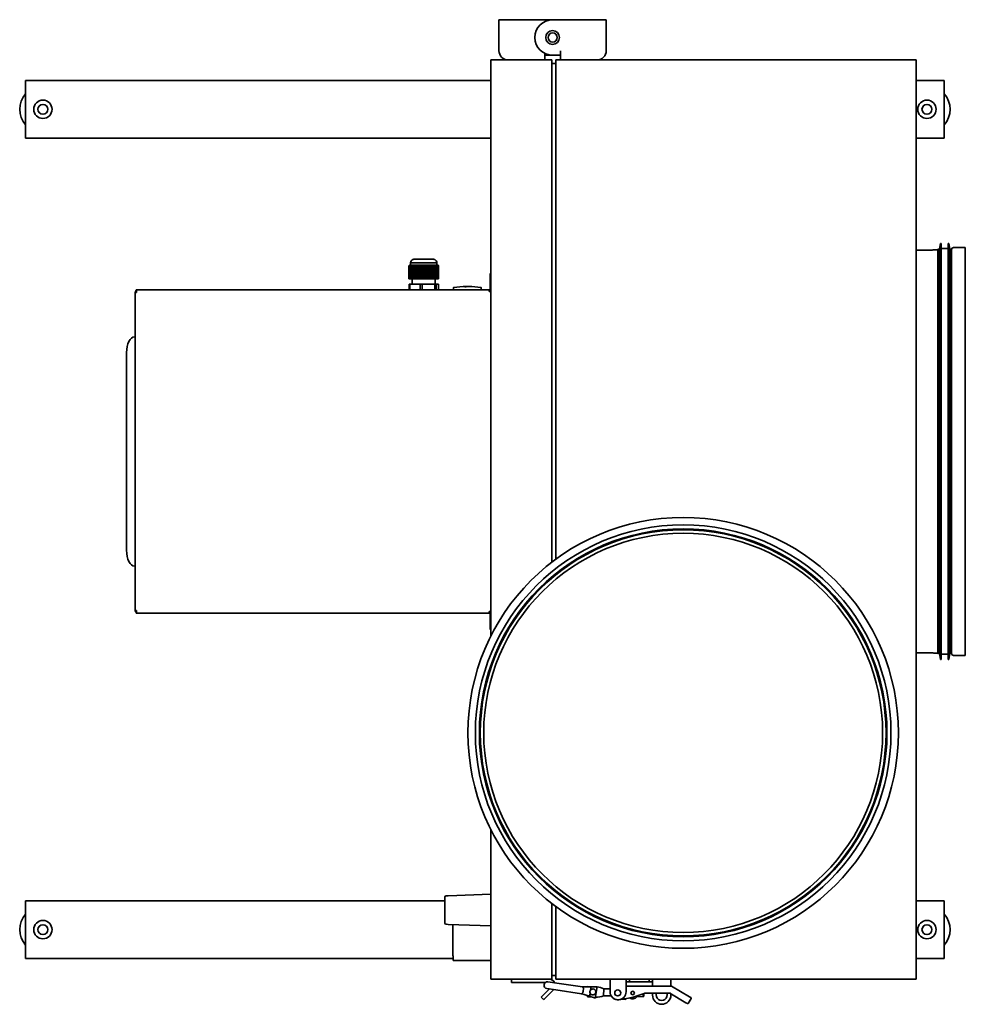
# Model space of a CAD drawing. Header units: millimetres. Extents: x 428 to 1252, y 165 to 1023.
import ezdxf

# ---------------------------------------------------------------- set-up
doc = ezdxf.new("R2010")
doc.units = ezdxf.units.MM
doc.header["$LTSCALE"] = 4
doc.layers.add('Krawędzie widoczne(ISO)', color=7, linetype='Continuous', lineweight=35, true_color=0x262659)

msp = doc.modelspace()

# ---------------------------------------------------------------- linework, layer by layer
at = {"layer": 'Krawędzie widoczne(ISO)'}
for p, q in [((892.37, 1022.5), (845.62, 1022.5)), ((845.62, 1022.5), (845.62, 995.5)), ((939.12, 1022.5), (892.37, 1022.5)), ((939.12, 1022.5), (939.12, 995.5)), ((899.11, 991.5), (899.11, 995.51)), ((899.11, 995.51), (899.12, 995.51)), ((899.12, 995.51), (899.12, 995.5)), ((899.12, 995.5), (899.12, 987.5)), ((891.62, 987.5), (838.62, 987.5)), ((838.62, 486.12), (838.62, 987.5)), ((885.62, 993.05), (885.62, 987.5)), ((885.63, 993.04), (885.63, 991.5)), ((892.37, 991.5), (885.63, 991.5)), ((891.62, 550.28), (891.62, 987.5)), ((899.11, 991.5), (892.37, 991.5)), ((1209.12, 987.5), (895.12, 987.5)), ((895.12, 552.91), (895.12, 987.5)), ((1209.12, 187.5), (1209.12, 987.5)), ((891.62, 984.5), (895.12, 984.5)), ((433.37, 969.5), (433.37, 963.5)), ((433.37, 969.5), (838.62, 969.5)), ((1209.12, 969.5), (1233.37, 969.5)), ((1233.37, 963.5), (1233.37, 969.5)), ((433.37, 963.5), (433.37, 925.5)), ((1233.37, 925.5), (1233.37, 963.5)), ((433.37, 925.5), (433.37, 919.5)), ((838.62, 919.5), (433.37, 919.5)), ((1233.37, 919.5), (1209.12, 919.5)), ((1233.37, 919.5), (1233.37, 925.5)), ((1227.82, 822.73), (1227.82, 470.73)), ((1229.42, 822.73), (1227.82, 822.73)), ((1229.42, 822.73), (1230.32, 827.73)), ((1229.42, 822.73), (1229.42, 470.73)), ((1230.32, 827.73), (1230.32, 465.73)), ((1230.82, 827.73), (1230.32, 827.73)), ((1230.82, 827.73), (1230.82, 465.73)), ((1236.82, 823.23), (1230.82, 823.23)), ((1236.82, 827.73), (1236.82, 465.73)), ((1237.32, 827.73), (1236.82, 827.73)), ((1237.32, 827.73), (1237.32, 465.73)), ((1238.23, 822.73), (1237.32, 827.73)), ((1238.23, 822.73), (1238.23, 470.73)), ((1239.82, 822.73), (1238.23, 822.73)), ((1239.82, 822.73), (1239.82, 470.73)), ((1241.42, 824.23), (1251.82, 824.23)), ((1251.82, 469.23), (1251.82, 824.23)), ((1209.12, 822.03), (1223.19, 822.03)), ((1224.15, 822.23), (1227.68, 822.23)), ((767.15, 796.93), (767.15, 808.25)), ((767.45, 808.5), (767.45, 808.55)), ((767.65, 808.67), (767.65, 808.7)), ((767.84, 808.8), (767.84, 808.82)), ((768.1, 796.93), (768.1, 808.46)), ((768.16, 808.93), (768.13, 808.93)), ((768.16, 808.93), (768.18, 808.93)), ((770.38, 808.93), (768.18, 808.93)), ((768.56, 808.55), (768.56, 796.93)), ((791.62, 810.84), (768.62, 810.84)), ((768.62, 808.93), (768.62, 810.84)), ((769.02, 796.93), (769.02, 808.63)), ((769.48, 808.7), (769.48, 796.93)), ((769.95, 796.93), (769.95, 808.77)), ((770.38, 808.93), (770.48, 808.93)), ((770.41, 808.82), (770.41, 796.93)), ((771.06, 808.93), (770.48, 808.93)), ((770.88, 796.93), (770.88, 808.86)), ((771.06, 808.93), (771.36, 808.93)), ((771.34, 808.9), (771.34, 796.93)), ((771.84, 808.93), (771.36, 808.93)), ((788.72, 813.93), (771.53, 813.93)), ((771.84, 808.93), (771.8, 808.92)), ((771.8, 796.93), (771.8, 808.92)), ((771.84, 808.93), (772.26, 808.93)), ((772.5, 808.93), (772.26, 808.93)), ((772.26, 808.93), (772.26, 808.93)), ((772.26, 808.93), (772.26, 796.93)), ((772.73, 808.93), (772.5, 808.93)), ((772.73, 808.93), (773.2, 808.93)), ((772.73, 808.93), (772.73, 808.93)), ((772.73, 796.93), (772.73, 808.93)), ((773.19, 808.92), (773.2, 808.93)), ((773.19, 808.92), (773.19, 796.93)), ((773.77, 808.93), (773.2, 808.93)), ((773.66, 796.93), (773.66, 808.9)), ((773.77, 808.93), (774.15, 808.93)), ((774.12, 808.86), (774.12, 796.93)), ((774.97, 808.93), (774.15, 808.93)), ((774.58, 796.93), (774.58, 808.82)), ((774.97, 808.93), (775.12, 808.93)), ((775.04, 808.77), (775.04, 796.93)), ((781.32, 808.93), (775.12, 808.93)), ((775.51, 796.93), (775.51, 808.7)), ((775.97, 808.63), (775.97, 796.93)), ((776.43, 796.93), (776.43, 808.55)), ((776.89, 808.46), (776.89, 796.93)), ((777.84, 796.93), (777.84, 808.25)), ((779, 796.93), (779, 808.46)), ((779.09, 796.93), (779.09, 808.68)), ((779.55, 808.55), (779.55, 796.93)), ((780.12, 796.93), (780.12, 808.63)), ((780.22, 796.93), (780.22, 808.85)), ((780.68, 808.7), (780.68, 796.93)), ((781.24, 796.93), (781.24, 808.77)), ((781.32, 808.93), (781.34, 808.93)), ((781.34, 808.93), (781.48, 808.93)), ((781.34, 796.93), (781.34, 808.93)), ((782.4, 808.93), (781.48, 808.93)), ((781.8, 808.82), (781.8, 796.93)), ((782.37, 796.93), (782.37, 808.86)), ((782.4, 808.93), (782.47, 808.93)), ((782.47, 808.93), (782.84, 808.93)), ((782.47, 796.93), (782.47, 808.93)), ((783.5, 808.93), (782.84, 808.93)), ((782.93, 808.9), (782.93, 796.93)), ((783.5, 808.93), (783.49, 808.92)), ((783.49, 796.93), (783.49, 808.92)), ((783.5, 808.93), (783.59, 808.93)), ((783.59, 808.93), (783.59, 808.93)), ((783.59, 808.93), (784.05, 808.93)), ((783.59, 796.93), (783.59, 808.93)), ((784.33, 808.93), (784.05, 808.93)), ((784.05, 808.93), (784.05, 808.93)), ((784.05, 808.93), (784.05, 796.93)), ((784.62, 808.93), (784.33, 808.93)), ((784.62, 808.93), (784.61, 808.93)), ((784.61, 796.93), (784.61, 808.93)), ((784.62, 808.93), (784.71, 808.93)), ((784.71, 808.93), (784.71, 808.93)), ((784.71, 808.93), (785.14, 808.93)), ((784.71, 796.93), (784.71, 808.93)), ((785.76, 808.93), (785.14, 808.93)), ((785.17, 808.92), (785.14, 808.93)), ((785.17, 808.92), (785.17, 796.93)), ((785.74, 796.93), (785.74, 808.9)), ((785.76, 808.93), (785.84, 808.93)), ((785.84, 808.93), (786.15, 808.93)), ((785.84, 796.93), (785.84, 808.93)), ((786.93, 808.93), (786.15, 808.93)), ((786.3, 808.86), (786.3, 796.93)), ((786.86, 796.93), (786.86, 808.82)), ((786.93, 808.93), (786.96, 808.93)), ((786.96, 808.93), (787.07, 808.93)), ((786.96, 796.93), (786.96, 808.93)), ((791.06, 808.93), (787.07, 808.93)), ((787.42, 808.77), (787.42, 796.93)), ((787.99, 796.93), (787.99, 808.7)), ((788.08, 796.93), (788.08, 808.85)), ((788.55, 808.63), (788.55, 796.93)), ((789.11, 796.93), (789.11, 808.55)), ((789.21, 796.93), (789.21, 808.68)), ((789.67, 808.46), (789.67, 796.93)), ((790.82, 796.93), (790.82, 808.25)), ((791.02, 796.93), (791.02, 808.46)), ((791.06, 808.93), (791.13, 808.93)), ((791.12, 808.55), (791.12, 796.93)), ((791.47, 808.93), (791.13, 808.93)), ((791.22, 796.93), (791.22, 808.63)), ((791.32, 808.7), (791.32, 796.93)), ((791.42, 796.93), (791.42, 808.77)), ((791.47, 808.93), (791.6, 808.93)), ((791.52, 808.82), (791.52, 796.93)), ((791.78, 808.93), (791.6, 808.93)), ((791.62, 808.93), (791.62, 810.84)), ((791.62, 796.93), (791.62, 808.86)), ((791.71, 808.9), (791.71, 796.93)), ((791.78, 808.93), (791.81, 808.92)), ((791.78, 808.93), (791.91, 808.93)), ((791.81, 796.93), (791.81, 808.92)), ((791.96, 808.93), (791.91, 808.93)), ((791.91, 808.93), (791.91, 808.93)), ((791.91, 808.93), (791.91, 796.93)), ((792.01, 808.93), (791.96, 808.93)), ((792.01, 808.93), (792.01, 808.93)), ((792.01, 808.93), (792.07, 808.93)), ((792.01, 796.93), (792.01, 808.93)), ((792.12, 808.93), (792.07, 808.93)), ((792.11, 808.92), (792.07, 808.93)), ((792.11, 808.92), (792.11, 796.93)), ((792.12, 808.93), (792.12, 808.93)), ((792.21, 796.93), (792.21, 808.9)), ((792.31, 808.86), (792.31, 796.93)), ((792.41, 796.93), (792.41, 808.82)), ((792.5, 808.77), (792.5, 796.93)), ((792.6, 796.93), (792.6, 808.7)), ((792.7, 808.63), (792.7, 796.93)), ((792.8, 796.93), (792.8, 808.55)), ((792.9, 808.46), (792.9, 796.93)), ((793.1, 796.93), (793.1, 808.25)), ((837.92, 789.73), (837.92, 801.73)), ((838.62, 801.73), (837.92, 801.73)), ((768.1, 796.93), (767.15, 796.93)), ((767.92, 792.43), (767.31, 792.43)), ((767.31, 792.43), (767.31, 787.43)), ((777.07, 792.43), (767.92, 792.43)), ((767.92, 787.43), (767.92, 792.43)), ((768.56, 796.93), (768.1, 796.93)), ((769.02, 796.93), (768.56, 796.93)), ((769.48, 796.93), (769.02, 796.93)), ((769.95, 796.93), (769.48, 796.93)), ((770.41, 796.93), (769.95, 796.93)), ((770.12, 792.43), (770.12, 796.93)), ((770.88, 796.93), (770.41, 796.93)), ((771.34, 796.93), (770.88, 796.93)), ((771.8, 796.93), (771.34, 796.93)), ((772.26, 796.93), (771.8, 796.93)), ((772.73, 796.93), (772.26, 796.93)), ((773.19, 796.93), (772.73, 796.93)), ((773.66, 796.93), (773.19, 796.93)), ((774.12, 796.93), (773.66, 796.93)), ((774.58, 796.93), (774.12, 796.93)), ((775.04, 796.93), (774.58, 796.93)), ((775.51, 796.93), (775.04, 796.93)), ((775.97, 796.93), (775.51, 796.93)), ((776.43, 796.93), (775.97, 796.93)), ((776.89, 796.93), (776.43, 796.93)), ((777.84, 796.93), (776.89, 796.93)), ((778.78, 792.43), (777.07, 792.43)), ((777.07, 792.43), (777.07, 787.43)), ((779, 796.93), (777.84, 796.93)), ((789.88, 792.43), (778.78, 792.43)), ((778.78, 787.43), (778.78, 792.43)), ((779.09, 796.93), (779, 796.93)), ((779.55, 796.93), (779.09, 796.93)), ((780.12, 796.93), (779.55, 796.93)), ((780.22, 796.93), (780.12, 796.93)), ((780.68, 796.93), (780.22, 796.93)), ((781.24, 796.93), (780.68, 796.93)), ((781.34, 796.93), (781.24, 796.93)), ((781.8, 796.93), (781.34, 796.93)), ((782.37, 796.93), (781.8, 796.93)), ((782.47, 796.93), (782.37, 796.93)), ((782.93, 796.93), (782.47, 796.93)), ((783.49, 796.93), (782.93, 796.93)), ((783.59, 796.93), (783.49, 796.93)), ((784.05, 796.93), (783.59, 796.93)), ((784.61, 796.93), (784.05, 796.93)), ((784.71, 796.93), (784.61, 796.93)), ((785.17, 796.93), (784.71, 796.93)), ((785.74, 796.93), (785.17, 796.93)), ((785.84, 796.93), (785.74, 796.93)), ((786.3, 796.93), (785.84, 796.93)), ((786.86, 796.93), (786.3, 796.93)), ((786.96, 796.93), (786.86, 796.93)), ((787.42, 796.93), (786.96, 796.93)), ((787.99, 796.93), (787.42, 796.93)), ((788.08, 796.93), (787.99, 796.93)), ((788.55, 796.93), (788.08, 796.93)), ((789.11, 796.93), (788.55, 796.93)), ((789.21, 796.93), (789.11, 796.93)), ((789.67, 796.93), (789.21, 796.93)), ((790.82, 796.93), (789.67, 796.93)), ((790.99, 792.43), (789.88, 792.43)), ((789.88, 792.43), (789.88, 787.43)), ((790.12, 792.43), (790.12, 796.93)), ((791.02, 796.93), (790.82, 796.93)), ((792.94, 792.43), (790.99, 792.43)), ((790.99, 787.43), (790.99, 792.43)), ((791.12, 796.93), (791.02, 796.93)), ((791.22, 796.93), (791.12, 796.93)), ((791.32, 796.93), (791.22, 796.93)), ((791.42, 796.93), (791.32, 796.93)), ((791.52, 796.93), (791.42, 796.93)), ((791.62, 796.93), (791.52, 796.93)), ((791.71, 796.93), (791.62, 796.93)), ((791.81, 796.93), (791.71, 796.93)), ((791.91, 796.93), (791.81, 796.93)), ((792.01, 796.93), (791.91, 796.93)), ((792.11, 796.93), (792.01, 796.93)), ((792.21, 796.93), (792.11, 796.93)), ((792.31, 796.93), (792.21, 796.93)), ((792.41, 796.93), (792.31, 796.93)), ((792.5, 796.93), (792.41, 796.93)), ((792.6, 796.93), (792.5, 796.93)), ((792.7, 796.93), (792.6, 796.93)), ((792.8, 796.93), (792.7, 796.93)), ((792.9, 796.93), (792.8, 796.93)), ((793.1, 796.93), (792.9, 796.93)), ((792.94, 792.43), (792.94, 787.43)), ((806.12, 787.43), (806.12, 789.34)), ((830.12, 787.43), (830.12, 789.34)), ((837.92, 789.73), (837.92, 788.13)), ((528.62, 508.34), (528.62, 785.12)), ((528.62, 785.12), (530.02, 785.12)), ((529.54, 787.43), (530.02, 787.43)), ((529.54, 787.43), (529.54, 786.73)), ((530.02, 786.73), (529.54, 786.73)), ((530.02, 787.43), (837.22, 787.43)), ((530.02, 786.03), (530.02, 787.43)), ((530.02, 786.03), (530.02, 785.12)), ((837.22, 787.43), (837.22, 786.03)), ((838.62, 786.03), (837.22, 786.03)), ((528.53, 746.53), (528.16, 746.53)), ((528.62, 746.53), (528.53, 746.53)), ((521.26, 732.73), (521.26, 560.73)), ((528.16, 546.93), (528.53, 546.93)), ((528.53, 546.93), (528.62, 546.93)), ((530.02, 508.34), (528.62, 508.34)), ((529.54, 506.73), (529.54, 506.03)), ((529.54, 506.73), (530.02, 506.73)), ((530.02, 506.03), (529.54, 506.03)), ((530.02, 508.34), (530.02, 507.43)), ((530.02, 506.03), (530.02, 507.43)), ((837.22, 506.03), (530.02, 506.03)), ((837.22, 507.43), (837.22, 506.03)), ((837.22, 507.43), (838.62, 507.43)), ((837.92, 503.73), (837.92, 505.33)), ((837.92, 491.73), (837.92, 503.73)), ((837.92, 491.73), (838.62, 491.73)), ((1209.12, 471.43), (1223.19, 471.43)), ((1224.15, 471.23), (1227.68, 471.23)), ((1229.42, 470.73), (1227.82, 470.73)), ((1229.42, 470.73), (1230.32, 465.73)), ((1230.82, 465.73), (1230.32, 465.73)), ((1236.82, 470.23), (1230.82, 470.23)), ((1237.32, 465.73), (1236.82, 465.73)), ((1238.23, 470.73), (1237.32, 465.73)), ((1239.82, 470.73), (1238.23, 470.73)), ((1241.42, 469.23), (1251.82, 469.23)), ((838.62, 187.5), (838.62, 317.4)), ((798.62, 258.89), (798.62, 236.11)), ((799.59, 259.89), (801.29, 259.95)), ((838.62, 261.25), (801.29, 259.95)), ((433.37, 255.5), (433.37, 249.5)), ((433.37, 255.5), (798.62, 255.5)), ((433.37, 249.5), (433.37, 211.5)), ((891.62, 187.5), (891.62, 253.24)), ((895.12, 187.5), (895.12, 250.61)), ((1209.12, 255.5), (1233.37, 255.5)), ((1233.37, 249.5), (1233.37, 255.5)), ((1233.37, 211.5), (1233.37, 249.5)), ((801.29, 235.05), (799.59, 235.11)), ((801.29, 235.05), (838.62, 233.75)), ((805.43, 207.55), (805.43, 234.91)), ((433.37, 211.5), (433.37, 205.5)), ((805.62, 207.55), (805.43, 207.55)), ((805.62, 203.55), (805.62, 207.55)), ((1233.37, 205.5), (1233.37, 211.5)), ((805.62, 205.5), (433.37, 205.5)), ((805.62, 203.55), (838.62, 203.55)), ((1233.37, 205.5), (1209.12, 205.5)), ((891.62, 190.5), (895.12, 190.5)), ((891.62, 187.5), (838.62, 187.5)), ((856.62, 187.5), (856.62, 184.5)), ((858.62, 184.5), (856.62, 184.5)), ((858.62, 184.5), (885.96, 184.5)), ((896.09, 183.96), (888.28, 185.13)), ((1209.12, 187.5), (895.12, 187.5)), ((896.09, 183.96), (918.33, 180.64)), ((918.45, 180.7), (918.06, 180.7)), ((918.45, 180.7), (920.81, 180.71)), ((925.37, 180.73), (920.81, 180.71)), ((923.01, 180.72), (923.02, 180.87)), ((923.02, 180.87), (927.86, 180.74)), ((931.1, 180.76), (925.37, 180.73)), ((931.1, 180.76), (930.91, 179.46)), ((942.37, 182.5), (942.37, 187.5)), ((942.37, 182.5), (942.37, 176.5)), ((956.37, 187.4), (956.37, 182.5)), ((956.37, 176.5), (956.37, 182.5)), ((995.99, 181.15), (956.37, 181.38)), ((957.37, 185), (958.37, 185)), ((958.37, 185), (959.37, 185)), ((959.37, 187.5), (959.37, 185)), ((962.37, 185), (959.37, 185)), ((962.37, 185), (973.37, 185)), ((976.37, 185), (973.37, 185)), ((976.37, 187.5), (976.37, 185)), ((976.37, 185), (978.87, 185)), ((979.37, 185), (978.87, 185)), ((979.37, 185), (979.37, 187.5)), ((979.37, 183), (979.37, 185)), ((979.37, 181.25), (979.37, 183)), ((995.37, 187.5), (995.37, 183)), ((995.37, 183), (995.37, 181.16)), ((995.99, 181.15), (995.85, 180.65)), ((1011.52, 172.07), (995.99, 181.15)), ((882.41, 171.75), (882.9, 172.24)), ((882.41, 171.75), (884.53, 169.63)), ((882.9, 172.24), (889.54, 178.88)), ((893.01, 178.11), (885.02, 170.11)), ((887.39, 179.2), (895.2, 178.03)), ((892.73, 178.4), (893.01, 178.11)), ((895.2, 178.03), (917.44, 174.71)), ((917.17, 174.73), (917.54, 174.62)), ((919.8, 173.92), (917.55, 174.62)), ((919.8, 173.92), (924.15, 172.57)), ((922.78, 171.87), (922.81, 172.98)), ((922.78, 171.87), (926.72, 171.77)), ((924.15, 172.57), (929.63, 170.87)), ((924.75, 173.81), (924.98, 175.31)), ((925.36, 177.87), (925.58, 179.37)), ((929.82, 172.17), (929.63, 170.87)), ((929.75, 171.69), (929.78, 171.69)), ((929.82, 172.17), (930.91, 179.46)), ((936.82, 173.01), (936.97, 179)), ((943.41, 172.83), (936.82, 173.01)), ((942.37, 178.86), (936.97, 179)), ((950.08, 169.5), (961.73, 171.49)), ((961.73, 171.49), (961.6, 171.97)), ((961.73, 171.49), (973.09, 175.28)), ((971.3, 172.1), (966.01, 172.24)), ((971.3, 172.1), (971.37, 174.71)), ((971.82, 172.59), (971.3, 172.1)), ((971.88, 174.88), (971.82, 172.59)), ((973.09, 175.28), (973.01, 175.78)), ((973.09, 175.28), (994.35, 175.16)), ((979.37, 173.5), (979.37, 175.25)), ((994.35, 175.16), (994.48, 175.66)), ((994.35, 175.16), (1008.5, 166.89)), ((995.37, 174.56), (995.37, 173.5)), ((1011.52, 172.07), (1012.82, 171.31)), ((885.02, 170.11), (884.53, 169.63)), ((952.53, 169.87), (955.95, 169.78)), ((956.47, 170.59), (956.16, 170.08)), ((1009.79, 166.13), (1008.5, 166.89)), ((1010.47, 166.31), (1013, 170.63))]:
    msp.add_line(p, q, dxfattribs=at)
for centre, radius in [((892.37, 1007), 6), ((892.37, 1007), 4), ((448.37, 944.5), 8), ((1218.37, 944.5), 8), ((448.37, 944.5), 4.3), ((1218.37, 944.5), 4.3), ((1006.07, 401.76), 187.5), ((1006.07, 401.76), 181), ((1006.07, 401.76), 177.5), ((1006.07, 401.76), 176.7), ((1006.07, 401.76), 173.7), ((448.37, 230.5), 8), ((448.37, 230.5), 4.3), ((1218.37, 230.5), 8), ((1218.37, 230.5), 4.3), ((949.09, 175.42), 2.6), ((962.09, 175.34), 1.5)]:
    msp.add_circle(centre, radius, dxfattribs=at)
for centre, radius, start, end in [((892.37, 1007), 15.5, 90, 270), ((853.62, 995.5), 8, 180, 270), ((931.12, 995.5), 8, 270, 0), ((892.37, 1007), 15.5, 295.77503, 295.81609), ((448.37, 944.5), 20.2, 137.95117, 222.04883), ((1218.37, 944.5), 20.2, 317.95117, 42.04883), ((1241.42, 822.63), 1.6, 90, 180), ((1223.19, 823.63), 1.6, 270, 293.55646), ((1224.15, 821.43), 0.8, 90, 113.55646), ((1227.68, 820.63), 1.6, 84.64368, 90), ((772.35, 810.38), 3.75, 118.02424, 173.05787), ((771.53, 811.93), 2, 90, 118.02424), ((788.72, 811.93), 2, 61.97576, 90), ((787.9, 810.38), 3.75, 6.94213, 61.97576), ((806.22, 789.34), 0.1, 98.15723, 180), ((820.44, 690.21), 100.25, 91.91287, 98.15723), ((815.81, 690.21), 100.25, 81.84277, 88.08713), ((830.02, 789.34), 0.1, 0, 81.84277), ((530.02, 785.12), 1.4, 90, 180), ((530.02, 785.12), 0.7, 90, 180), ((837.22, 788.13), 0.7, 270, 0), ((837.22, 788.13), 1.4, 270, 330), ((837.22, 788.13), 1.4, 330, 0), ((530.02, 508.34), 1.4, 180, 270), ((530.02, 508.34), 0.7, 180, 270), ((837.22, 505.33), 1.4, 30, 90), ((837.22, 505.33), 0.7, 0, 90), ((837.22, 505.33), 1.4, 0, 30), ((1223.19, 469.83), 1.6, 66.44354, 90), ((1224.15, 472.03), 0.8, 246.44354, 270), ((1227.68, 472.83), 1.6, 270, 275.35632), ((1241.42, 470.83), 1.6, 180, 270), ((799.62, 258.89), 1, 92, 180), ((448.37, 230.5), 20.2, 137.95117, 222.04883), ((1218.37, 230.5), 20.2, 317.95117, 42.04883), ((799.62, 236.11), 1, 180, 268), ((887.84, 182.16), 3, 81.50566, 261.50566), ((889.12, 182), 5.5, 24.20398, 90), ((929.57, 163.61), 17.08, 64.30708, 84.90824), ((889.12, 182), 5.5, 315, 318.09106), ((927.4, 176.25), 2.6, 201.31114, 141.70017), ((930.23, 188.77), 17.08, 268.5, 292.68951), ((949.37, 176.5), 7, 180, 0), ((962.09, 175.34), 5, 238.13977, 333.32694), ((987.37, 173.5), 8, 180, 0), ((987.37, 173.5), 4.75, 158.67591, 20.68059), ((949.09, 175.42), 6, 225.97359, 279.52597), ((1010.04, 166.56), 0.5, 239.67825, 329.67825), ((1012.57, 170.88), 0.5, 329.67825, 59.67825)]:
    msp.add_arc(centre, radius, start, end, dxfattribs=at)
for centre, major_axis, ratio, start_param, end_param in [((783.49, 733.09), (0, 78.4), 0.771904, 0.256001, 0.261451), ((773.75, 733.09), (0, 78.4), 0.164614, 0.256001, 0.261451), ((772.51, 775.39), (0, 33.54), 0.771904, 0.027187, 0.045191), ((772.5, 775.95), (0, 32.98), 0.771904, 0.000001, 0.009149), ((772.5, 775.95), (0, 32.98), 0.771904, 6.274037, 6.283185), ((772.49, 775.39), (0, 33.54), 0.771904, 6.237994, 6.255998), ((793.56, 733.09), (0, 78.4), 0.936518, 0.256001, 0.261451), ((766.16, 733.09), (0, 78.4), 0.771904, 6.021734, 6.027184), ((784.34, 775.39), (0, 33.54), 0.936518, 0.027187, 0.045191), ((784.33, 775.95), (0, 32.98), 0.936518, 0.000001, 0.009149), ((784.33, 775.95), (0, 32.98), 0.936518, 6.274037, 6.283185), ((784.32, 775.39), (0, 33.54), 0.936518, 6.237994, 6.255998), ((790.2, 733.09), (0, 78.4), 0.164614, 0.256001, 0.261451), ((772.54, 733.09), (0, 78.4), 0.936518, 6.021734, 6.027184), ((791.96, 775.39), (0, 33.54), 0.164614, 0.027187, 0.045191), ((791.96, 775.95), (0, 32.98), 0.164614, 0.000001, 0.009149), ((791.96, 775.95), (0, 32.98), 0.164614, 6.274037, 6.283185), ((791.96, 775.39), (0, 33.54), 0.164614, 6.237994, 6.255998), ((528.16, 732.73), (0, 13.8), 0.5, 0, 1.570796), ((528.16, 560.73), (0, -13.8), 0.5, 4.712389, 6.283185), ((917.89, 179.4), (0.19, 1.3), 0.312336, 0.048036, 0.164096), ((917.89, 179.4), (0.19, 1.3), 0.312336, 0.048036, 0.164096), ((925.38, 179.43), (0.01, -1.3), 0.160174, 1.570796, 3.141593), ((917.39, 176.03), (-0.19, -1.3), 0.312336, 6.11909, 6.235149), ((917.39, 176.03), (-0.19, -1.3), 0.312336, 6.11909, 6.235149), ((918.17, 177.63), (0.44, 2.97), 0.315649, 4.301251, 5.123527), ((924.54, 173.81), (0.39, 1.24), 0.160174, 3.141593, 4.712389), ((927.47, 176.24), (0.41, 2.74), 0.948876, 1.085293, 2.0563), ((920.76, 174.98), (3.98, -1.23), 0.312336, 0, 0.048036), ((921.42, 179.41), (4.16, 0.02), 0.312336, 6.235149, 6.283185)]:
    msp.add_ellipse(centre, major_axis=major_axis, ratio=ratio, start_param=start_param, end_param=end_param, dxfattribs=at)
for points, weights in [([(767.15, 808.25), (767.25, 808.37), (767.35, 808.46)], [1.03059895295, 1.03443691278, 1.03615699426]), ([(768.1, 808.46), (767.63, 808.37), (767.15, 808.25)], [1.03615699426, 1.03443691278, 1.03059895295]), ([(767.35, 808.46), (767.64, 808.57), (767.91, 808.68)], [1.11875016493, 1.11299129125, 1.106677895]), ([(767.91, 808.68), (767.68, 808.62), (767.45, 808.55)], [2.51583023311, 2.49767251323, 2.47831262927]), ([(767.45, 808.55), (767.5, 808.6), (767.55, 808.63)], [2.38492444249, 2.39631910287, 2.40645676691]), ([(767.55, 808.63), (767.83, 808.74), (768.11, 808.85)], [1.00346989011, 1.00262710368, 1.00121647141]), ([(768.11, 808.85), (767.88, 808.78), (767.65, 808.7)], [2.64257377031, 2.6197340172, 2.5955942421]), ([(767.65, 808.7), (767.7, 808.74), (767.75, 808.77)], [2.4257172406, 2.43500827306, 2.44291812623]), ([(767.75, 808.77), (767.97, 808.85), (768.18, 808.93)], [1.00227152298, 1.00131282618, 1]), ([(767.84, 808.82), (767.89, 808.84), (767.94, 808.86)], [2.45746040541, 2.46421278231, 2.469482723]), ([(767.94, 808.86), (768.03, 808.9), (768.13, 808.93)], [1.00107831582, 1.00057122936, 1]), ([(768.66, 808.68), (768.38, 808.57), (768.1, 808.46)], [1.10667789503, 1.11299129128, 1.11875016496]), ([(768.56, 808.55), (768.61, 808.62), (768.66, 808.68)], [2.47831262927, 2.49767251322, 2.51583023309]), ([(769.02, 808.63), (768.79, 808.6), (768.56, 808.55)], [2.40645676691, 2.39631910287, 2.38492444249]), ([(769.58, 808.85), (769.31, 808.74), (769.02, 808.63)], [1.00121647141, 1.00262710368, 1.00346989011]), ([(769.48, 808.7), (769.53, 808.78), (769.58, 808.85)], [2.5955942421, 2.6197340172, 2.64257377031]), ([(769.95, 808.77), (769.72, 808.74), (769.48, 808.7)], [2.44291812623, 2.43500827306, 2.4257172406]), ([(770.38, 808.93), (770.17, 808.85), (769.95, 808.77)], [1, 1.00131282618, 1.00227152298]), ([(770.88, 808.86), (770.64, 808.84), (770.41, 808.82)], [2.469482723, 2.46421278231, 2.45746040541]), ([(771.06, 808.93), (770.97, 808.9), (770.88, 808.86)], [1, 1.00057122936, 1.00107831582]), ([(771.34, 808.9), (771.35, 808.91), (771.36, 808.93)], [1.00075998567, 1.00039185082, 1]), ([(773.77, 808.93), (773.71, 808.91), (773.66, 808.9)], [1, 1.00039185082, 1.00075998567]), ([(774.12, 808.86), (774.13, 808.9), (774.15, 808.93)], [1.00107831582, 1.00057122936, 1]), ([(774.58, 808.82), (774.35, 808.84), (774.12, 808.86)], [2.45746040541, 2.46421278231, 2.469482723]), ([(775.04, 808.77), (775.08, 808.85), (775.12, 808.93)], [1.00227152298, 1.00131282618, 1]), ([(775.51, 808.7), (775.27, 808.74), (775.04, 808.77)], [2.4257172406, 2.43500827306, 2.44291812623]), ([(776.07, 808.85), (775.79, 808.78), (775.51, 808.7)], [2.64257377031, 2.6197340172, 2.5955942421]), ([(775.97, 808.63), (776.02, 808.74), (776.07, 808.85)], [1.00346989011, 1.00262710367, 1.00121647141]), ([(776.43, 808.55), (776.2, 808.6), (775.97, 808.63)], [2.38492444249, 2.39631910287, 2.40645676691]), ([(776.99, 808.68), (776.72, 808.62), (776.43, 808.55)], [2.51583023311, 2.49767251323, 2.47831262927]), ([(776.89, 808.46), (776.94, 808.57), (776.99, 808.68)], [1.11875016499, 1.11299129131, 1.10667789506]), ([(777.84, 808.25), (777.36, 808.37), (776.89, 808.46)], [1.03059895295, 1.03443691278, 1.03615699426]), ([(779, 808.46), (778.43, 808.37), (777.84, 808.25)], [1.03615699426, 1.03443691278, 1.03059895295]), ([(779.09, 808.68), (779.05, 808.57), (779, 808.46)], [1.10667789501, 1.11299129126, 1.11875016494]), ([(779.55, 808.55), (779.32, 808.62), (779.09, 808.68)], [2.47831262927, 2.49767251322, 2.51583023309]), ([(780.12, 808.63), (779.84, 808.6), (779.55, 808.55)], [2.40645676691, 2.39631910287, 2.38492444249]), ([(780.22, 808.85), (780.17, 808.74), (780.12, 808.63)], [1.00121647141, 1.00262710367, 1.00346989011]), ([(780.68, 808.7), (780.44, 808.78), (780.22, 808.85)], [2.5955942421, 2.6197340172, 2.64257377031]), ([(781.24, 808.77), (780.96, 808.74), (780.68, 808.7)], [2.44291812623, 2.43500827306, 2.4257172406]), ([(781.32, 808.93), (781.28, 808.85), (781.24, 808.77)], [1, 1.00131282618, 1.00227152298]), ([(782.37, 808.86), (782.09, 808.84), (781.8, 808.82)], [2.469482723, 2.46421278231, 2.45746040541]), ([(782.4, 808.93), (782.38, 808.9), (782.37, 808.86)], [1, 1.00057122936, 1.00107831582]), ([(782.93, 808.9), (782.88, 808.91), (782.84, 808.93)], [1.00075998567, 1.00039185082, 1]), ([(785.76, 808.93), (785.75, 808.91), (785.74, 808.9)], [1, 1.00039185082, 1.00075998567]), ([(786.3, 808.86), (786.22, 808.9), (786.15, 808.93)], [1.00107831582, 1.00057122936, 1]), ([(786.86, 808.82), (786.58, 808.84), (786.3, 808.86)], [2.45746040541, 2.46421278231, 2.469482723]), ([(787.42, 808.77), (787.24, 808.85), (787.07, 808.93)], [1.00227152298, 1.00131282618, 1]), ([(787.99, 808.7), (787.7, 808.74), (787.42, 808.77)], [2.4257172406, 2.43500827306, 2.44291812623]), ([(788.08, 808.85), (788.04, 808.78), (787.99, 808.7)], [2.64257377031, 2.6197340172, 2.5955942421]), ([(788.55, 808.63), (788.31, 808.74), (788.08, 808.85)], [1.0034698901, 1.00262710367, 1.0012164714]), ([(789.11, 808.55), (788.83, 808.6), (788.55, 808.63)], [2.38492444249, 2.39631910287, 2.40645676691]), ([(789.21, 808.68), (789.16, 808.62), (789.11, 808.55)], [2.51583023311, 2.49767251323, 2.47831262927]), ([(789.67, 808.46), (789.43, 808.57), (789.21, 808.68)], [1.11875016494, 1.11299129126, 1.10667789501]), ([(790.82, 808.25), (790.23, 808.37), (789.67, 808.46)], [1.03059895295, 1.03443691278, 1.03615699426]), ([(790.56, 808.68), (790.79, 808.57), (791.02, 808.46)], [1.10667789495, 1.11299129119, 1.11875016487]), ([(791.12, 808.55), (790.84, 808.62), (790.56, 808.68)], [2.47831262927, 2.49767251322, 2.51583023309]), ([(790.76, 808.85), (790.99, 808.74), (791.22, 808.63)], [1.00121647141, 1.00262710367, 1.00346989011]), ([(791.32, 808.7), (791.04, 808.78), (790.76, 808.85)], [2.5955942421, 2.6197340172, 2.64257377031]), ([(791.02, 808.46), (790.92, 808.37), (790.82, 808.25)], [1.03615699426, 1.03443691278, 1.03059895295]), ([(791.06, 808.93), (791.24, 808.85), (791.42, 808.77)], [1, 1.00131282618, 1.00227152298]), ([(791.22, 808.63), (791.17, 808.6), (791.12, 808.55)], [2.40645676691, 2.39631910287, 2.38492444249]), ([(791.42, 808.77), (791.37, 808.74), (791.32, 808.7)], [2.44291812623, 2.43500827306, 2.4257172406]), ([(791.47, 808.93), (791.54, 808.9), (791.62, 808.86)], [1, 1.00057122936, 1.00107831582]), ([(791.62, 808.86), (791.57, 808.84), (791.52, 808.82)], [2.469482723, 2.46421278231, 2.45746040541]), ([(791.71, 808.9), (791.66, 808.91), (791.6, 808.93)], [1.00075998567, 1.00039185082, 1]), ([(792.12, 808.93), (792.16, 808.91), (792.21, 808.9)], [1, 1.00039185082, 1.00075998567]), ([(792.31, 808.86), (792.22, 808.9), (792.12, 808.93)], [1.00107831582, 1.00057122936, 1]), ([(792.41, 808.82), (792.36, 808.84), (792.31, 808.86)], [2.45746040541, 2.46421278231, 2.469482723]), ([(792.5, 808.77), (792.45, 808.79), (792.41, 808.8)], [1.00227152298, 1.00205608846, 1.00182277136]), ([(792.6, 808.7), (792.55, 808.74), (792.5, 808.77)], [2.4257172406, 2.43500827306, 2.44291812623]), ([(792.7, 808.63), (792.65, 808.65), (792.6, 808.67)], [1.00346989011, 1.00332446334, 1.0031621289]), ([(792.8, 808.55), (792.75, 808.6), (792.7, 808.63)], [2.38492444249, 2.39631910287, 2.40645676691]), ([(792.9, 808.46), (792.85, 808.48), (792.8, 808.5)], [1.1187501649, 1.11775241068, 1.11673801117]), ([(793.1, 808.25), (793, 808.37), (792.9, 808.46)], [1.03059895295, 1.03443691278, 1.03615699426]), ([(952.53, 169.87), (952.52, 169.89), (952.5, 169.91)], [1, 1.00272560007, 1.00535515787]), ([(952.51, 169.92), (952.52, 169.89), (952.53, 169.87)], [1.00356144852, 1.00180170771, 1]), ([(955.95, 169.78), (956.15, 170.18), (956.27, 170.56)], [1, 1.03246576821, 1.05130487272]), ([(956.16, 170.08), (956.07, 169.93), (955.95, 169.78)], [1.03441245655, 1.01971997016, 1])]:
    msp.add_rational_spline(points, weights, degree=2, dxfattribs=at)
for points, knots in [([(817.78, 790.18), (817.78, 790.18), (817.78, 790.18), (817.74, 790.17), (817.68, 790.16), (817.53, 790.15), (817.45, 790.14), (817.25, 790.13), (817.14, 790.12), (816.9, 790.12), (816.78, 790.11), (816.52, 790.11), (816.4, 790.11), (816.18, 790.12), (816.08, 790.12), (815.93, 790.13), (815.87, 790.14), (815.82, 790.16), (815.81, 790.16), (815.83, 790.18), (815.84, 790.18), (815.85, 790.18)], [0.1576303, 0.1576303, 0.1576303, 0.1576303, 0.1587224, 0.1587224, 0.1987545, 0.1987545, 0.2321211, 0.2321211, 0.2679652, 0.2679652, 0.3055359, 0.3055359, 0.3446509, 0.3446509, 0.3842516, 0.3842516, 0.4232114, 0.4232114, 0.4579076, 0.4579076, 0.4730664, 0.4730664, 0.4730664, 0.4730664]), ([(815.85, 790.18), (815.88, 790.19), (815.91, 790.2), (816.15, 790.26), (816.35, 790.31), (816.76, 790.37), (816.96, 790.4), (817.36, 790.4), (817.56, 790.37), (817.88, 790.32), (818, 790.3), (818.13, 790.27)], [-29.7522708, -29.7522708, -29.7522708, -29.7522708, -29.7193893, -29.7193893, -29.4905013, -29.4905013, -29.2616133, -29.2616133, -29.0327253, -29.0327253, -28.8976489, -28.8976489, -28.8976489, -28.8976489]), ([(819.16, 790.4), (819.14, 790.4), (819.11, 790.4), (818.89, 790.4), (818.69, 790.37), (818.28, 790.31), (818.08, 790.26), (817.84, 790.2), (817.81, 790.19), (817.78, 790.18)], [-29.2886706, -29.2886706, -29.2886706, -29.2886706, -29.2616133, -29.2616133, -29.0327253, -29.0327253, -28.8038372, -28.8038372, -28.7709558, -28.7709558, -28.7709558, -28.7709558]), ([(918.45, 180.7), (918.49, 180.7), (918.52, 180.69), (918.58, 180.66), (918.6, 180.65), (918.62, 180.63), (918.63, 180.62), (918.65, 180.61), (918.65, 180.61), (918.65, 180.6), (918.66, 180.6), (918.66, 180.6)], [-0.09338989, -0.09338989, -0.09338989, -0.09338989, -0.05316077, -0.05316077, -0.03324118, -0.03324118, -0.02202638, -0.02202638, -0.01539835, -0.01539835, -0.0145931, -0.0145931, -0.0145931, -0.0145931]), ([(918.65, 180.58), (918.63, 180.58), (918.62, 180.58), (918.6, 180.57), (918.6, 180.56), (918.62, 180.52), (918.67, 180.47), (918.8, 180.31), (918.88, 180.2), (919.04, 179.91), (919.1, 179.76), (919.15, 179.6)], [-0.2530272, -0.2530272, -0.2530272, -0.2530272, -0.2333735, -0.2333735, -0.2053472, -0.2053472, -0.1418348, -0.1418348, -0.0654589, -0.0654589, -0.0000329, -0.0000329, -0.0000329, -0.0000329]), ([(918.65, 180.58), (918.65, 180.58), (918.65, 180.58), (918.66, 180.59), (918.66, 180.59), (918.66, 180.59), (918.66, 180.6), (918.66, 180.6), (918.66, 180.6), (918.66, 180.6)], [0.0000904, 0.0000904, 0.0000904, 0.0000904, 0.00316002, 0.00316002, 0.00659681, 0.00659681, 0.01476666, 0.01476666, 0.01599111, 0.01599111, 0.01599111, 0.01599111]), ([(957.37, 187.5), (957.25, 187.5), (957.12, 187.5), (956.87, 187.5), (956.76, 187.5), (956.58, 187.49), (956.5, 187.48), (956.4, 187.45), (956.37, 187.42), (956.37, 187.4)], [-0.3055403, -0.3055403, -0.3055403, -0.3055403, -0.2678616, -0.2678616, -0.2301828, -0.2301828, -0.1921918, -0.1921918, -0.1542009, -0.1542009, -0.1542009, -0.1542009]), ([(956.37, 184.79), (956.37, 184.84), (956.4, 184.89), (956.5, 184.95), (956.58, 184.97), (956.76, 184.99), (956.87, 185), (957.12, 185), (957.25, 185), (957.37, 185)], [0.1714017, 0.1714017, 0.1714017, 0.1714017, 0.2104489, 0.2104489, 0.249496, 0.249496, 0.2872054, 0.2872054, 0.3249147, 0.3249147, 0.3249147, 0.3249147]), ([(917.77, 174.65), (917.77, 174.65), (917.76, 174.65), (917.75, 174.64), (917.73, 174.63), (917.71, 174.62), (917.68, 174.62), (917.63, 174.61), (917.58, 174.6), (917.54, 174.62)], [0.29770804, 0.29770804, 0.29770804, 0.29770804, 0.30562878, 0.30562878, 0.30562878, 0.32308614, 0.32308614, 0.32308614, 0.35800085, 0.35800085, 0.35800085, 0.35800085]), ([(917.76, 174.67), (917.75, 174.68), (917.74, 174.68), (917.73, 174.69), (917.73, 174.7), (917.73, 174.73), (917.78, 174.75), (917.91, 174.84), (918.03, 174.91), (918.27, 175.13), (918.38, 175.25), (918.57, 175.52), (918.65, 175.67), (918.7, 175.82)], [0.0000044, 0.0000044, 0.0000044, 0.0000044, 0.0108789, 0.0108789, 0.0239947, 0.0239947, 0.0685591, 0.0685591, 0.1406937, 0.1406937, 0.2009413, 0.2009413, 0.2602428, 0.2602428, 0.2602428, 0.2602428]), ([(917.77, 174.65), (917.77, 174.65), (917.77, 174.65), (917.77, 174.66), (917.78, 174.66), (917.77, 174.67), (917.77, 174.67), (917.77, 174.67), (917.77, 174.67), (917.76, 174.67)], [0.07316091, 0.07316091, 0.07316091, 0.07316091, 0.07494039, 0.07494039, 0.08357812, 0.08357812, 0.08720192, 0.08720192, 0.09052023, 0.09052023, 0.09052023, 0.09052023]), ([(918.85, 176.32), (918.83, 176.26), (918.81, 176.2), (918.76, 176.03), (918.73, 175.92), (918.7, 175.82)], [-1.16734379, -1.16734379, -1.16734379, -1.16734379, -1.14769822, -1.14769822, -1.11020798, -1.11020798, -1.11020798, -1.11020798]), ([(919.15, 179.6), (919.16, 179.54), (919.18, 179.47), (919.2, 179.34), (919.2, 179.28), (919.2, 179.21)], [-0.04847827, -0.04847827, -0.04847827, -0.04847827, -0.0238491, -0.0238491, 0, 0, 0, 0]), ([(919.2, 179.21), (919.2, 179.1), (919.2, 178.99), (919.2, 178.82), (919.2, 178.75), (919.2, 178.69)], [-1.4651699, -1.4651699, -1.4651699, -1.4651699, -1.42767966, -1.42767966, -1.40803409, -1.40803409, -1.40803409, -1.40803409])]:
    msp.add_open_spline(points, degree=3, knots=knots, dxfattribs=at)
msp.add_open_spline([(936.97, 179), (936.97, 179), (936.97, 179), (936.97, 179)], degree=3, dxfattribs=at)

doc.saveas('drawing.dxf')
